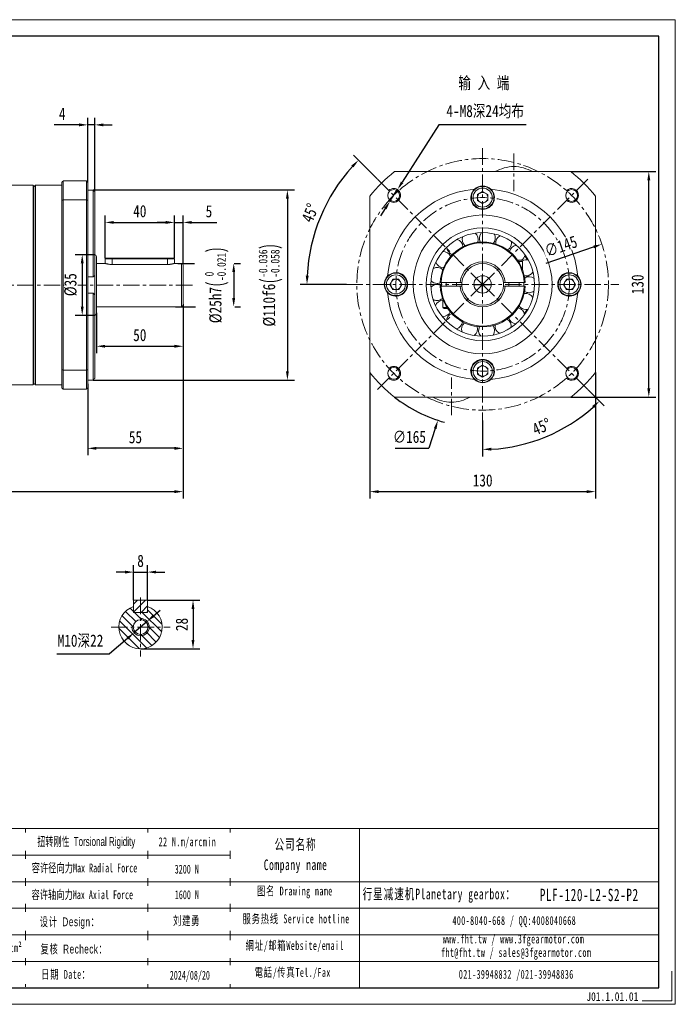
# Model space of a CAD drawing. Header units: millimetres. Extents: x 0 to 803, y 0 to 568.
# Tile 3 of 3: x 425 to 803, y 0 to 568. Entities that reach past the tile are written whole.
import ezdxf

# ---------------------------------------------------------------- set-up
doc = ezdxf.new("R2010")
doc.units = ezdxf.units.MM
doc.header["$LTSCALE"] = 1.5
doc.header["$PDSIZE"] = -1
doc.linetypes.add('CENTER', pattern=[10.16, 6.35, -1.27, 1.27, -1.27])
doc.layers.get('0').update_dxf_attribs({"lineweight": 18})
doc.layers.get('Defpoints').update_dxf_attribs({"lineweight": 18})
for name, color, linetype, lineweight in [('1轮廓实线层', 7, 'Continuous', 18), ('3中心线层', 1, 'CENTER', 18), ('5剖面线层', 2, 'Continuous', 18), ('6文字层', 3, 'Continuous', 18), ('7标注层', 4, 'Continuous', 18), ('SLD-0', 7, 'Continuous', 18), ('图框_外框线', 7, 'Continuous', 18)]:
    doc.layers.add(name, color=color, linetype=linetype, lineweight=lineweight)
doc.styles.add('PC_TEXTSTYLE', font='txt', dxfattribs={"width": 0.8})
doc.styles.add('TH_GBDIM', font='txt', dxfattribs={"width": 0.8})
doc.styles.add('标准', font='txt', dxfattribs={"width": 0.667})
doc.styles.add('样式 1', font='txt', dxfattribs={"width": 0.8})
doc.dimstyles.new('TH_GBDIM', dxfattribs={"dimscale": 2, "dimtxt": 3.5, "dimasz": 2.5, "dimexe": 2, "dimexo": 0, "dimgap": 1.5, "dimtad": 1, "dimdec": 1, "dimdsep": 46, "dimtxsty": 'TH_GBDIM', "dimcen": 2.5, "dimdle": 5, "dimclrd": 4, "dimclre": 4, "dimclrt": 3, "dimadec": 0, "dimazin": 2, "dimtfac": 0.714286, "dimtdec": 1, "dimtmove": 0, "dimatfit": 3, "dimfxl": 1, "dimtolj": 1, "dimarcsym": 0})

# ---------------------------------------------------------------- blocks, each defined once
blk = doc.blocks.new('*D65')
at = {"layer": '7标注层', "color": 4, "lineweight": -2}
for p, q in [((501.97, 223.99), (505.75, 227.26)), ((498.19, 220.72), (490.63, 214.18)), ((486.85, 210.9), (476.53, 201.98)), ((446.06, 201.98), (476.53, 201.98))]:
    blk.add_line(p, q, dxfattribs=at)
at = {"layer": '7标注层', "color": 4}
for points in [[(501.43, 224.62), (502.52, 223.36), (498.19, 220.72)], [(487.39, 210.27), (486.3, 211.53), (490.63, 214.18)]]:
    blk.add_solid(points, dxfattribs=at)
at = {"layer": 'Defpoints', "color": 0}
for p in [(498.19, 220.72), (490.63, 214.18)]:
    blk.add_point(p, dxfattribs=at)
at = {"layer": '7标注层', "color": 3, "insert": (459.8, 209.3), "char_height": 7, "attachment_point": 5, "style": 'TH_GBDIM'}
blk.add_mtext('\\A1;{M10深22}{}{}', dxfattribs=at)
blk = doc.blocks.new('*D66')
at = {"layer": '7标注层', "color": 4, "lineweight": -2}
for p, q in [((498.41, 232.95), (528.65, 232.95)), ((524.65, 227.95), (524.65, 209.95)), ((494.41, 204.95), (528.65, 204.95))]:
    blk.add_line(p, q, dxfattribs=at)
at = {"layer": '7标注层', "color": 4}
for points in [[(525.48, 227.95), (523.81, 227.95), (524.65, 232.95)], [(523.81, 209.95), (525.48, 209.95), (524.65, 204.95)]]:
    blk.add_solid(points, dxfattribs=at)
at = {"layer": 'Defpoints', "color": 0}
for p in [(498.41, 232.95), (494.41, 204.95), (524.65, 204.95)]:
    blk.add_point(p, dxfattribs=at)
at = {"layer": '7标注层', "color": 3, "insert": (518.22, 218.95), "char_height": 7, "attachment_point": 5, "rotation": 90, "style": 'TH_GBDIM'}
blk.add_mtext('\\A1;28', dxfattribs=at)
blk = doc.blocks.new('*D67')
at = {"layer": '7标注层', "color": 4, "lineweight": -2}
for p, q in [((490.41, 232.95), (490.41, 253.15)), ((498.41, 232.95), (498.41, 253.15)), ((485.41, 249.15), (480.41, 249.15)), ((490.41, 249.15), (498.41, 249.15)), ((503.41, 249.15), (508.41, 249.15))]:
    blk.add_line(p, q, dxfattribs=at)
at = {"layer": '7标注层', "color": 4}
for points in [[(485.41, 248.32), (485.41, 249.99), (490.41, 249.15)], [(503.41, 249.99), (503.41, 248.32), (498.41, 249.15)]]:
    blk.add_solid(points, dxfattribs=at)
at = {"layer": 'Defpoints', "color": 0}
for p in [(498.41, 249.15), (490.41, 232.95), (498.41, 232.95)]:
    blk.add_point(p, dxfattribs=at)
at = {"layer": '7标注层', "color": 3, "insert": (494.41, 255.58), "char_height": 7, "attachment_point": 5, "style": 'TH_GBDIM'}
blk.add_mtext('\\A1;8', dxfattribs=at)
blk = doc.blocks.new('*D68')
at = {"layer": '7标注层', "color": 4, "lineweight": -2}
for p, q in [((296.47, 350.02), (296.47, 291.54)), ((518.97, 350.02), (518.97, 291.54)), ((301.47, 295.54), (513.97, 295.54))]:
    blk.add_line(p, q, dxfattribs=at)
at = {"layer": '7标注层', "color": 4}
for points in [[(301.47, 296.37), (301.47, 294.7), (296.47, 295.54)], [(513.97, 294.7), (513.97, 296.37), (518.97, 295.54)]]:
    blk.add_solid(points, dxfattribs=at)
at = {"layer": 'Defpoints', "color": 0}
for p in [(296.47, 350.02), (518.97, 350.02), (518.97, 295.54)]:
    blk.add_point(p, dxfattribs=at)
at = {"layer": '7标注层', "color": 3, "insert": (407.72, 301.92), "char_height": 7, "attachment_point": 5, "style": 'TH_GBDIM'}
blk.add_mtext('\\A1;{224}{}{}', dxfattribs=at)
blk = doc.blocks.new('*D73')
at = {"layer": '7标注层', "color": 4, "lineweight": -2}
for p, q in [((468.97, 398.52), (468.97, 375.34)), ((518.97, 397.44), (518.97, 375.34)), ((473.97, 379.34), (513.97, 379.34))]:
    blk.add_line(p, q, dxfattribs=at)
at = {"layer": '7标注层', "color": 4}
for points in [[(473.97, 380.18), (473.97, 378.51), (468.97, 379.34)], [(513.97, 378.51), (513.97, 380.18), (518.97, 379.34)]]:
    blk.add_solid(points, dxfattribs=at)
at = {"layer": 'Defpoints', "color": 0}
for p in [(468.97, 398.52), (518.97, 397.44), (518.97, 379.34)]:
    blk.add_point(p, dxfattribs=at)
at = {"layer": '7标注层', "color": 3, "insert": (493.97, 385.77), "char_height": 7, "attachment_point": 5, "style": 'TH_GBDIM'}
blk.add_mtext('\\A1;50', dxfattribs=at)
blk = doc.blocks.new('*D74')
at = {"layer": '7标注层', "color": 4, "lineweight": -2}
for p, q in [((518.97, 403.52), (518.97, 316.5)), ((463.97, 357.62), (463.97, 316.5)), ((513.97, 320.5), (468.97, 320.5))]:
    blk.add_line(p, q, dxfattribs=at)
at = {"layer": '7标注层', "color": 4}
for points in [[(468.97, 321.33), (468.97, 319.66), (463.97, 320.5)], [(513.97, 319.66), (513.97, 321.33), (518.97, 320.5)]]:
    blk.add_solid(points, dxfattribs=at)
at = {"layer": 'Defpoints', "color": 0}
for p in [(518.97, 403.52), (463.97, 357.62), (463.97, 320.5)]:
    blk.add_point(p, dxfattribs=at)
at = {"layer": '7标注层', "color": 3, "insert": (491.47, 326.88), "char_height": 7, "attachment_point": 5, "style": 'TH_GBDIM'}
blk.add_mtext('\\A1;55', dxfattribs=at)
blk = doc.blocks.new('*D75')
at = {"layer": '7标注层', "color": 4, "lineweight": -2}
for p, q in [((463.97, 473.82), (463.97, 510.97)), ((467.97, 468.54), (467.97, 510.97)), ((458.97, 506.97), (444.53, 506.97)), ((467.97, 506.97), (463.97, 506.97)), ((472.97, 506.97), (477.97, 506.97))]:
    blk.add_line(p, q, dxfattribs=at)
at = {"layer": '7标注层', "color": 4}
for points in [[(458.97, 506.13), (458.97, 507.8), (463.97, 506.97)], [(472.97, 507.8), (472.97, 506.13), (467.97, 506.97)]]:
    blk.add_solid(points, dxfattribs=at)
at = {"layer": 'Defpoints', "color": 0}
for p in [(463.97, 506.97), (463.97, 473.82), (467.97, 468.54)]:
    blk.add_point(p, dxfattribs=at)
at = {"layer": '7标注层', "color": 3, "insert": (449.25, 513.35), "char_height": 7, "attachment_point": 5, "style": 'TH_GBDIM'}
blk.add_mtext('\\A1;4', dxfattribs=at)
blk = doc.blocks.new('*D76')
at = {"layer": '7标注层', "color": 4, "lineweight": -2}
for p, q in [((473.97, 430.12), (473.97, 454.74)), ((513.97, 430.12), (513.97, 454.74)), ((478.97, 450.74), (508.97, 450.74))]:
    blk.add_line(p, q, dxfattribs=at)
at = {"layer": '7标注层', "color": 4}
for points in [[(478.97, 451.57), (478.97, 449.91), (473.97, 450.74)], [(508.97, 449.91), (508.97, 451.57), (513.97, 450.74)]]:
    blk.add_solid(points, dxfattribs=at)
at = {"layer": 'Defpoints', "color": 0}
for p in [(513.97, 450.74), (473.97, 430.12), (513.97, 430.12)]:
    blk.add_point(p, dxfattribs=at)
at = {"layer": '7标注层', "color": 3, "insert": (493.97, 457.16), "char_height": 7, "attachment_point": 5, "style": 'TH_GBDIM'}
blk.add_mtext('\\A1;40', dxfattribs=at)
blk = doc.blocks.new('*D77')
at = {"layer": '7标注层', "color": 4, "lineweight": -2}
for p, q in [((513.97, 430.12), (513.97, 454.74)), ((518.97, 426.52), (518.97, 454.74)), ((508.97, 450.74), (503.97, 450.74)), ((513.97, 450.74), (518.97, 450.74)), ((523.97, 450.74), (538.35, 450.74))]:
    blk.add_line(p, q, dxfattribs=at)
at = {"layer": '7标注层', "color": 4}
for points in [[(508.97, 449.91), (508.97, 451.57), (513.97, 450.74)], [(523.97, 451.57), (523.97, 449.91), (518.97, 450.74)]]:
    blk.add_solid(points, dxfattribs=at)
at = {"layer": 'Defpoints', "color": 0}
for p in [(518.97, 450.74), (513.97, 430.12), (518.97, 426.52)]:
    blk.add_point(p, dxfattribs=at)
at = {"layer": '7标注层', "color": 3, "insert": (533.83, 457.12), "char_height": 7, "attachment_point": 5, "style": 'TH_GBDIM'}
blk.add_mtext('\\A1;5', dxfattribs=at)
blk = doc.blocks.new('*D78')
at = {"layer": '7标注层', "color": 4, "lineweight": -2}
for p, q in [((666.38, 506.97), (645.2, 473.86)), ((716.75, 506.97), (666.38, 506.97)), ((638.19, 462.91), (642.5, 469.65)), ((635.49, 458.7), (632.8, 454.49))]:
    blk.add_line(p, q, dxfattribs=at)
at = {"layer": '7标注层', "color": 4}
for points in [[(644.5, 474.31), (645.9, 473.41), (642.5, 469.65)], [(636.2, 458.25), (634.79, 459.15), (638.19, 462.91)]]:
    blk.add_solid(points, dxfattribs=at)
at = {"layer": 'Defpoints', "color": 0}
for p in [(642.5, 469.65), (638.19, 462.91)]:
    blk.add_point(p, dxfattribs=at)
at = {"layer": '7标注层', "color": 3, "insert": (693.07, 514.58), "char_height": 7, "attachment_point": 5, "style": 'TH_GBDIM'}
blk.add_mtext('\\A1;{4-M8深24均布}{}{}', dxfattribs=at)
blk = doc.blocks.new('*D79')
at = {"layer": '7标注层', "color": 4, "lineweight": -2}
for p, q in [((742.42, 480.02), (791.38, 480.02)), ((787.38, 355.02), (787.38, 475.02)), ((742.42, 350.02), (791.38, 350.02))]:
    blk.add_line(p, q, dxfattribs=at)
at = {"layer": '7标注层', "color": 4}
for points in [[(788.22, 475.02), (786.55, 475.02), (787.38, 480.02)], [(786.55, 355.02), (788.22, 355.02), (787.38, 350.02)]]:
    blk.add_solid(points, dxfattribs=at)
at = {"layer": 'Defpoints', "color": 0}
for p in [(742.42, 480.02), (787.38, 480.02), (742.42, 350.02)]:
    blk.add_point(p, dxfattribs=at)
at = {"layer": '7标注层', "color": 3, "insert": (780.96, 415.02), "char_height": 7, "attachment_point": 5, "rotation": 90, "style": 'TH_GBDIM'}
blk.add_mtext('\\A1;130', dxfattribs=at)
blk = doc.blocks.new('*D80')
at = {"layer": '7标注层', "color": 4, "lineweight": -2}
for p, q in [((686.61, 415.02), (696.61, 415.02)), ((691.61, 410.02), (691.61, 420.02)), ((664.27, 331.9), (660.57, 320.65)), ((641.18, 320.65), (660.57, 320.65))]:
    blk.add_line(p, q, dxfattribs=at)
blk.add_arc((691.61, 415.02), 82.5, 231.9877, 254.5719, dxfattribs=at)
at = {"layer": '7标注层', "color": 4}
blk.add_solid([(665.06, 331.64), (663.48, 332.16), (665.83, 336.65)], dxfattribs=at)
at = {"layer": 'Defpoints', "color": 0}
for p in [(717.39, 493.39), (665.83, 336.65)]:
    blk.add_point(p, dxfattribs=at)
at = {"layer": '7标注层', "color": 3, "insert": (649.38, 327.07), "char_height": 7, "attachment_point": 5, "style": 'TH_GBDIM'}
blk.add_mtext('\\A1;{∅165}{}{}', dxfattribs=at)
blk = doc.blocks.new('*D81')
at = {"layer": '7标注层', "color": 4, "lineweight": -2}
for p, q in [((626.61, 364.21), (626.61, 291.54)), ((756.61, 364.21), (756.61, 291.54)), ((631.61, 295.54), (751.61, 295.54))]:
    blk.add_line(p, q, dxfattribs=at)
at = {"layer": '7标注层', "color": 4}
for points in [[(631.61, 296.37), (631.61, 294.7), (626.61, 295.54)], [(751.61, 294.7), (751.61, 296.37), (756.61, 295.54)]]:
    blk.add_solid(points, dxfattribs=at)
at = {"layer": 'Defpoints', "color": 0}
for p in [(626.61, 364.21), (756.61, 364.21), (756.61, 295.54)]:
    blk.add_point(p, dxfattribs=at)
at = {"layer": '7标注层', "color": 3, "insert": (691.61, 301.96), "char_height": 7, "attachment_point": 5, "style": 'TH_GBDIM'}
blk.add_mtext('\\A1;130', dxfattribs=at)
blk = doc.blocks.new('*D82')
at = {"layer": '7标注层', "color": 4, "lineweight": -2}
for p, q in [((467.17, 469.42), (583.06, 469.42)), ((579.06, 464.42), (579.06, 364.83)), ((467.17, 359.83), (583.06, 359.83))]:
    blk.add_line(p, q, dxfattribs=at)
at = {"layer": '7标注层', "color": 4}
for points in [[(579.89, 464.42), (578.22, 464.42), (579.06, 469.42)], [(578.22, 364.83), (579.89, 364.83), (579.06, 359.83)]]:
    blk.add_solid(points, dxfattribs=at)
at = {"layer": 'Defpoints', "color": 0}
for p in [(467.17, 469.42), (467.17, 359.83), (579.06, 359.83)]:
    blk.add_point(p, dxfattribs=at)
at = {"layer": '7标注层', "color": 3, "insert": (569.33, 414.62), "char_height": 7, "attachment_point": 5, "rotation": 90, "style": 'TH_GBDIM'}
blk.add_mtext('\\A1;{%%c110}{}{f6\\H0.7143x;{\\H2x;\\W0.5;(}\\S-0.036^ -0.058;{\\H2x;\\W0.5;)}}', dxfattribs=at)
blk = doc.blocks.new('*D83')
at = {"color": 4, "lineweight": -2}
for p, q in [((630.81, 475.82), (617.18, 489.45)), ((613.11, 415.02), (586.35, 415.02))]:
    blk.add_line(p, q, dxfattribs=at)
blk.add_arc((691.61, 415.02), 101.26, 137.8295, 177.1705, dxfattribs=at)
at = {"color": 4}
for points in [[(617.17, 482.42), (615.96, 483.57), (620.01, 486.62)], [(589.64, 420.04), (591.31, 419.99), (590.35, 415.02)]]:
    blk.add_solid(points, dxfattribs=at)
at = {"layer": 'Defpoints', "color": 0}
for p in [(630.81, 475.82), (603.92, 465.65), (613.11, 415.02), (691.61, 415.02), (770.11, 415.02)]:
    blk.add_point(p, dxfattribs=at)
at = {"color": 3, "insert": (592.16, 456.21), "char_height": 7, "attachment_point": 5, "rotation": 67.5, "style": 'TH_GBDIM'}
blk.add_mtext('\\A1;45%%d', dxfattribs=at)
blk = doc.blocks.new('*D89')
at = {"color": 4, "lineweight": -2}
for p, q in [((752.42, 354.21), (761.72, 344.91)), ((691.61, 336.52), (691.61, 315.87))]:
    blk.add_line(p, q, dxfattribs=at)
blk.add_arc((691.61, 415.02), 95.15, 273.0113, 311.9887, dxfattribs=at)
at = {"color": 4}
for points in [[(755.84, 343.69), (754.69, 344.9), (758.89, 347.74)], [(696.59, 320.84), (696.63, 319.17), (691.61, 319.87)]]:
    blk.add_solid(points, dxfattribs=at)
at = {"layer": 'Defpoints', "color": 0}
for p in [(691.61, 493.52), (691.61, 415.02), (752.42, 354.21), (691.61, 336.52), (716.24, 323.11)]:
    blk.add_point(p, dxfattribs=at)
at = {"color": 3, "insert": (725.58, 333.01), "char_height": 7, "attachment_point": 5, "rotation": 22.5, "style": 'TH_GBDIM'}
blk.add_mtext('\\A1;45%%d', dxfattribs=at)
blk = doc.blocks.new('*D90')
at = {"layer": '7标注层', "color": 4, "lineweight": -2}
blk.add_line((728.16, 427.33), (755.58, 436.57), dxfattribs=at)
at = {"layer": '7标注层', "color": 4}
blk.add_solid([(755.84, 435.78), (755.31, 437.36), (760.32, 438.17)], dxfattribs=at)
at = {"layer": 'Defpoints', "color": 0}
for p in [(760.32, 438.17), (622.91, 391.87)]:
    blk.add_point(p, dxfattribs=at)
at = {"layer": '7标注层', "color": 3, "insert": (736.73, 436.98), "char_height": 7, "attachment_point": 5, "rotation": 18.6229, "style": 'TH_GBDIM'}
blk.add_mtext('\\A1;∅145', dxfattribs=at)
blk = doc.blocks.new('*D91')
at = {"layer": '7标注层', "color": 4, "lineweight": -2}
for p, q in [((467.97, 432.12), (456.78, 432.12)), ((460.78, 427.12), (460.78, 402.12)), ((467.97, 397.12), (456.78, 397.12))]:
    blk.add_line(p, q, dxfattribs=at)
at = {"layer": '7标注层', "color": 4}
for points in [[(461.62, 427.12), (459.95, 427.12), (460.78, 432.12)], [(459.95, 402.12), (461.62, 402.12), (460.78, 397.12)]]:
    blk.add_solid(points, dxfattribs=at)
at = {"layer": 'Defpoints', "color": 0}
for p in [(467.97, 432.12), (460.78, 397.12), (467.97, 397.12)]:
    blk.add_point(p, dxfattribs=at)
at = {"layer": '7标注层', "color": 3, "insert": (454.11, 414.82), "char_height": 7, "attachment_point": 5, "rotation": 90, "style": 'TH_GBDIM'}
blk.add_mtext('\\A1;{%%c35}{}{}', dxfattribs=at)
blk = doc.blocks.new('*D95')
at = {"layer": '7标注层', "color": 4, "lineweight": -2}
for p, q in [((515.97, 427.12), (525.56, 427.12)), ((548.41, 427.12), (552.11, 427.12)), ((548.11, 422.12), (548.11, 407.12)), ((514.48, 402.12), (525.99, 402.12)), ((548.71, 402.12), (552.11, 402.12))]:
    blk.add_line(p, q, dxfattribs=at)
at = {"layer": '7标注层', "color": 4}
for points in [[(548.94, 422.12), (547.27, 422.12), (548.11, 427.12)], [(547.27, 407.12), (548.94, 407.12), (548.11, 402.12)]]:
    blk.add_solid(points, dxfattribs=at)
at = {"layer": 'Defpoints', "color": 0}
for p in [(515.97, 427.12), (514.48, 402.12), (548.11, 402.12)]:
    blk.add_point(p, dxfattribs=at)
at = {"layer": '7标注层', "color": 3, "insert": (538.38, 414.62), "char_height": 7, "attachment_point": 5, "rotation": 90, "style": 'TH_GBDIM'}
blk.add_mtext('\\A1;{%%c25}{}{h7\\H0.7143x;{\\H2x;\\W0.5;(}\\S 0^ -0.021;{\\H2x;\\W0.5;)}}', dxfattribs=at)

msp = doc.modelspace()

# ---------------------------------------------------------------- hatches: boundary and pattern name
at = {"layer": '5剖面线层'}
h = msp.add_hatch(dxfattribs=at)
h.set_pattern_fill('ANSI31', color=256, style=0)
h.set_pattern_definition([(45, (-12.3697, -16.203), (-2.245064, 2.245064), [])])
h.paths.add_polyline_path([(498.410169, 229.290419), (498.410169, 232.9477), (494.410169, 232.9477), (494.410169, 225.9477), (498.010169, 225.9477), (498.410169, 226.3477)])
h.paths.add_polyline_path([(494.410169, 232.9477), (490.410169, 232.9477), (490.410169, 226.3477), (490.810169, 225.9477), (494.410169, 225.9477)])
h = msp.add_hatch(dxfattribs=at)
h.set_pattern_fill('ANSI31', color=256, angle=90, style=0)
h.set_pattern_definition([(135, (-12.3697, -16.203), (-2.245064, -2.245064), [])])
h.paths.add_polyline_path([(490.410169, 229.290419), (490.410169, 225.9477), (498.410169, 225.9477), (498.410169, 229.290419, -6.0856798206)])
h.paths.add_polyline_path([(498.660169, 217.4477, 1), (490.160169, 217.4477, 1)], flags=16)

# ---------------------------------------------------------------- linework, layer by layer
at = {"color": 7, "linetype": 'Continuous', "lineweight": 15}
for p, q in [((742.417284, 480.017041), (640.805277, 480.017041)), ((432.467265, 357.12395), (432.467265, 472.12395)), ((432.967265, 471.62395), (432.967265, 357.62395)), ((433.767265, 472.12395), (433.767265, 414.62395)), ((448.967265, 463.391255), (448.967265, 473.82395)), ((449.767265, 474.62395), (449.767265, 463.677492)), ((463.167265, 474.62395), (449.767265, 474.62395)), ((463.167265, 463.677492), (463.167265, 474.62395)), ((463.967265, 473.82395), (463.967265, 463.391255)), ((467.167265, 469.418325), (463.967265, 469.418325)), ((467.167265, 419.37542), (467.167265, 469.418325)), ((467.967265, 468.544725), (467.967265, 420.118495)), ((626.611282, 465.823048), (626.611282, 364.211043)), ((688.611281, 466.749096), (691.611281, 468.481147)), ((688.611281, 463.284993), (688.611281, 466.749096)), ((691.611281, 468.481147), (694.61128, 466.749096)), ((694.61128, 466.749096), (694.61128, 463.284993)), ((756.611281, 364.211043), (756.611281, 465.823048)), ((448.967265, 365.856645), (448.967265, 463.391255)), ((449.767265, 463.677492), (449.767265, 365.570408)), ((449.767265, 463.677492), (463.167265, 463.677492)), ((463.167265, 365.570408), (463.167265, 463.677492)), ((463.967265, 463.391255), (463.967265, 365.856645)), ((691.611281, 461.552941), (688.611281, 463.284993)), ((694.61128, 463.284993), (691.611281, 461.552941)), ((468.967265, 431.12395), (468.967265, 414.62395)), ((477.967265, 429.72395), (473.967265, 429.72395)), ((474.367265, 430.12395), (477.967265, 430.12395)), ((477.967265, 430.12395), (509.967265, 430.12395)), ((477.967265, 429.72395), (477.967265, 430.12395)), ((509.967265, 429.72395), (477.967265, 429.72395)), ((477.967265, 429.72395), (477.967265, 426.466669)), ((509.967265, 426.466669), (477.967265, 426.466669)), ((509.967265, 430.12395), (513.567265, 430.12395)), ((509.967265, 430.12395), (509.967265, 429.72395)), ((513.967265, 429.72395), (509.967265, 429.72395)), ((509.967265, 429.72395), (509.967265, 426.466669)), ((517.967265, 414.62395), (517.967265, 427.12395)), ((518.967265, 426.12395), (518.967265, 414.62395)), ((711.717249, 429.017045), (713.86128, 429.017045)), ((714.611282, 428.267044), (712.219228, 428.267044)), ((467.967265, 409.061762), (467.967265, 420.194222)), ((668.941352, 424.64868), (669.084404, 424.649792)), ((433.767265, 414.62395), (433.767265, 357.12395)), ((463.967265, 419.37542), (467.167265, 419.37542)), ((468.967265, 414.62395), (468.967265, 398.12395)), ((517.967265, 402.12395), (517.967265, 414.62395)), ((518.967265, 414.62395), (518.967265, 403.12395)), ((638.14718, 415.017044), (639.879231, 418.017045)), ((639.879231, 412.017044), (638.14718, 415.017044)), ((639.879231, 418.017045), (643.343332, 418.017045)), ((643.343332, 418.017045), (645.075383, 415.017044)), ((645.075383, 415.017044), (643.343332, 412.017044)), ((678.6498, 416.017045), (667.632123, 416.017045)), ((715.590437, 416.017045), (704.572764, 416.017045)), ((738.147178, 415.017044), (739.879229, 418.017045)), ((739.879229, 412.017044), (738.147178, 415.017044)), ((739.879229, 418.017045), (743.343332, 418.017045)), ((743.343332, 418.017045), (745.075383, 415.017044)), ((745.075383, 415.017044), (743.343332, 412.017044)), ((467.167265, 409.87248), (463.967265, 409.87248)), ((467.167265, 359.829575), (467.167265, 409.87248)), ((467.967265, 409.129405), (467.967265, 360.703175)), ((643.343332, 412.017044), (639.879231, 412.017044)), ((667.632123, 414.017044), (678.6498, 414.017044)), ((704.572764, 414.017044), (715.590437, 414.017044)), ((743.343332, 412.017044), (739.879229, 412.017044)), ((668.611281, 401.767045), (671.003334, 401.767045)), ((671.505312, 401.017045), (669.361281, 401.017045)), ((668.205335, 396.51868), (668.724822, 396.485391)), ((448.967265, 355.42395), (448.967265, 365.856645)), ((449.767265, 365.570408), (449.767265, 354.62395)), ((463.167265, 365.570408), (449.767265, 365.570408)), ((463.167265, 354.62395), (463.167265, 365.570408)), ((463.967265, 365.856645), (463.967265, 355.42395)), ((688.611281, 366.749094), (691.611281, 368.481145)), ((688.611281, 363.284995), (688.611281, 366.749094)), ((691.611281, 361.552944), (688.611281, 363.284995)), ((691.611281, 368.481145), (694.61128, 366.749094)), ((694.61128, 363.284995), (691.611281, 361.552944)), ((694.61128, 366.749094), (694.61128, 363.284995)), ((463.967265, 359.829575), (467.167265, 359.829575)), ((449.767265, 354.62395), (463.167265, 354.62395)), ((640.805277, 350.017046), (742.417284, 350.017046)), ((498.410169, 232.9477), (490.410169, 232.9477)), ((490.410169, 232.9477), (490.410169, 226.3477)), ((498.410169, 226.3477), (498.410169, 232.9477)), ((490.410169, 225.9477), (490.410169, 229.290419)), ((498.410169, 229.290419), (498.410169, 225.9477)), ((490.810169, 225.9477), (490.410169, 226.3477)), ((490.410169, 225.9477), (498.410169, 225.9477)), ((498.010169, 225.9477), (490.810169, 225.9477)), ((498.410169, 226.3477), (498.010169, 225.9477))]:
    msp.add_line(p, q, dxfattribs=at)
at = {"color": 7, "linetype": 'Continuous', "lineweight": 15, "flags": 128}
for points in [[(667.963542, 414.07072), (667.94708, 414.675413), (667.965751, 416.017045)], [(715.256811, 416.017045), (715.267432, 414.311595), (715.256811, 414.017044)], [(715.603725, 419.978155), (715.935291, 419.915443), (716.592912, 419.863339)]]:
    msp.add_lwpolyline(points, dxfattribs=at)
at = {"color": 7, "linetype": 'Continuous', "lineweight": 15}
for centre, radius in [((691.611281, 465.017045), 6.5), ((640.346039, 466.282286), 3.4), ((691.611281, 465.017045), 5.5), ((742.876523, 466.282286), 3.4), ((691.611281, 415.017045), 40), ((691.611281, 415.017045), 32.5), ((691.611281, 415.017045), 29.833333), ((641.611281, 415.017045), 6.5), ((641.611281, 415.017045), 5.5), ((741.611281, 415.017045), 6.5), ((741.611281, 415.017045), 5.5), ((691.611281, 415.017045), 5), ((691.611281, 365.017045), 6.5), ((691.611281, 365.017045), 5.5), ((640.346039, 363.751803), 3.4), ((742.876523, 363.751803), 3.4), ((494.410169, 217.4477), 4.25)]:
    msp.add_circle(centre, radius, dxfattribs=at)
for centre, radius, start, end in [((710.786705, 458.044692), 25, 92.69486663, 118.49075525), ((708.435857, 458.044692), 25, 61.50924475, 87.30513337), ((691.611281, 415.017045), 82.5, 128.01227954, 141.98772046), ((691.611281, 415.017045), 82.5, 38.01227954, 51.98772046), ((691.611281, 465.017045), 6.75, 45.25752059, 134.74247941), ((691.611281, 415.017045), 55, 94.9559811, 175.0440189), ((691.611281, 465.017045), 6.75, 134.74247941, 45.25752059), ((691.611281, 465.017045), 3, 120, 180), ((691.611281, 465.017045), 3, 60, 120), ((691.611281, 465.017045), 3, 0, 60), ((691.611281, 415.017045), 55, 4.9559811, 85.0440189), ((691.611281, 465.017045), 3, 180, 240), ((691.611281, 465.017045), 3, 240, 300), ((691.611281, 465.017045), 3, 300, 0), ((684.48882, 440.801401), 4.625, 341.9048491, 53.65871298), ((694.284168, 441.633171), 4.625, 136.04851496, 207.80237884), ((694.284168, 441.633171), 4.625, 320.72837851, 32.48224239), ((703.718527, 438.870285), 4.625, 114.87204438, 186.62590825), ((691.611281, 415.017045), 24.5, 2.33925307, 177.66074693), ((691.611281, 415.017045), 24, 2.38801546, 177.61198454), ((675.6554, 436.487311), 4.625, 3.08131969, 74.83518357), ((684.48882, 440.801401), 4.625, 157.22498555, 228.97884943), ((703.718527, 438.870285), 4.625, 299.55190792, 11.3057718), ((711.517736, 432.885887), 4.625, 93.69557379, 165.44943767), ((467.967265, 431.12395), 1, 0, 90), ((668.97691, 429.273543), 4.625, 24.25779028, 96.01165415), ((675.6554, 436.487311), 4.625, 178.40145614, 250.15532002), ((711.517736, 432.885887), 4.625, 302.81879304, 350.12930121), ((691.611281, 415.017045), 29.36, 28.54821411, 34.1001903), ((517.967265, 426.12395), 1, 0, 90), ((668.97691, 429.273543), 4.625, 199.57792673, 269.55949632), ((691.611281, 415.017045), 13, 4.41172579, 175.58827421), ((691.611281, 415.017045), 12, 4.78019185, 175.21980815), ((713.861281, 428.267045), 0.75, 0, 90), ((716.628468, 424.488203), 4.625, 72.5191032, 117.00031893), ((641.611281, 415.017045), 6.75, 224.74247941, 135.25752059), ((665.355317, 420.134356), 4.625, 45.43426086, 117.18812474), ((716.628468, 424.488203), 4.625, 269.55949632, 328.95283062), ((741.611281, 415.017045), 6.75, 44.74247941, 315.25752059), ((641.611281, 415.017045), 6.75, 135.25752059, 224.74247941), ((641.611281, 415.017045), 3, 150, 210), ((641.611281, 415.017045), 3, 90, 150), ((641.611281, 415.017045), 3, 30, 90), ((641.611281, 415.017045), 3, 330, 30), ((665.279738, 410.304047), 4.625, 54.52963205, 138.36459533), ((665.355317, 420.134356), 4.625, 220.75439732, 269.55949632), ((665.355317, 420.134356), 4.625, 269.55949632, 295.9672607), ((691.611281, 415.017045), 12, 175.21980815, 184.78019185), ((691.611281, 415.017045), 12, 355.21980815, 4.78019185), ((718.36049, 414.811386), 4.625, 51.34263261, 123.09649649), ((741.611281, 415.017045), 3, 150, 210), ((741.611281, 415.017045), 3, 90, 150), ((741.611281, 415.017045), 3, 30, 90), ((741.611281, 415.017045), 3, 330, 30), ((741.611281, 415.017045), 6.75, 315.25752059, 44.74247941), ((691.611281, 415.017045), 55, 184.9559811, 265.0440189), ((641.611281, 415.017045), 3, 210, 270), ((641.611281, 415.017045), 3, 270, 330), ((691.611281, 415.017045), 24.5, 182.33925307, 357.66074693), ((691.611281, 415.017045), 24, 182.38801546, 357.61198454), ((691.611281, 415.017045), 13, 184.41172579, 355.58827421), ((691.611281, 415.017045), 12, 184.78019185, 355.21980815), ((691.611281, 415.017045), 55, 274.9559811, 355.0440189), ((716.479884, 405.162345), 4.625, 30.16616202, 101.9200259), ((718.36049, 414.811386), 4.625, 236.02249616, 269.55949632), ((718.36049, 414.811386), 4.625, 269.55949632, 307.77636004), ((741.611281, 415.017045), 3, 210, 270), ((741.611281, 415.017045), 3, 270, 330), ((517.967265, 403.12395), 1, 270, 0), ((665.279738, 410.304047), 4.625, 241.93086791, 269.55949632), ((668.76038, 401.110255), 4.625, 91.84739475, 159.54106592), ((665.279738, 410.304047), 4.625, 269.55949632, 313.68473178), ((467.967265, 398.12395), 1, 270, 0), ((669.361281, 401.767045), 0.75, 180, 270), ((668.76038, 401.110255), 4.625, 269.55949632, 334.86120237), ((675.327162, 393.794651), 4.625, 108.96367263, 180.71753651), ((711.240634, 396.844235), 4.625, 8.98969144, 80.74355531), ((716.479884, 405.162345), 4.625, 214.84602557, 269.55949632), ((691.611281, 415.017045), 29.36, 325.01880235, 330.57077853), ((716.479884, 405.162345), 4.625, 269.55949632, 286.59988945), ((675.327162, 393.794651), 4.625, 284.28380908, 356.03767296), ((684.093205, 389.34525), 4.625, 130.14014322, 201.89400709), ((703.350332, 390.980464), 4.625, 347.81322085, 59.56708472), ((711.240634, 396.844235), 4.625, 193.66955498, 265.42341886), ((684.093205, 389.34525), 4.625, 305.46027967, 17.21414355), ((693.874606, 388.362967), 4.625, 151.31661381, 223.07047768), ((693.874606, 388.362967), 4.625, 326.63675026, 38.39061414), ((703.350332, 390.980464), 4.625, 172.49308439, 244.24694827), ((691.611281, 365.017045), 6.75, 314.74247941, 225.25752059), ((691.611281, 415.017045), 82.5, 218.01227954, 231.98772046), ((691.611281, 365.017045), 3, 120, 180), ((691.611281, 365.017045), 3, 180, 240), ((691.611281, 365.017045), 3, 60, 120), ((691.611281, 365.017045), 3, 0, 60), ((691.611281, 365.017045), 3, 300, 0), ((691.611281, 415.017045), 82.5, 308.01227954, 321.98772046), ((691.611281, 365.017045), 6.75, 225.25752059, 314.74247941), ((691.611281, 365.017045), 3, 240, 300), ((674.786705, 371.989397), 25, 241.50924475, 267.30513337), ((672.435857, 371.989397), 25, 272.69486663, 298.49075525), ((494.410169, 217.4477), 12.5, 108.66292488, 71.33707512)]:
    msp.add_arc(centre, radius, start, end, dxfattribs=at)
at = {"color": 4}
for centre, radius, start, end in [((640.346039, 466.282286), 4, 226.58077377, 135), ((742.876523, 466.282286), 4, 222.7425974, 136.58077377), ((640.346039, 363.751803), 4, 225, 133.41922623), ((742.876523, 363.751803), 4, 223.41922623, 135), ((494.410169, 217.4477), 5, 180, 90)]:
    msp.add_arc(centre, radius, start, end, dxfattribs=at)
at = {"color": 7, "linetype": 'Continuous', "lineweight": 15}
for points in [[(432.467265, 472.12395), (363.967265, 472.12395)], [(432.967265, 471.62395), (432.467265, 472.12395)], [(433.767265, 472.12395), (432.967265, 471.32395)], [(448.967265, 472.12395), (433.767265, 472.12395)], [(448.967265, 473.82395), (449.767265, 474.62395)], [(463.167265, 474.62395), (463.967265, 473.82395)], [(448.967265, 463.391255), (449.767265, 463.677492)], [(463.167265, 463.677492), (463.967265, 463.391255)], [(473.967265, 427.12395), (468.967265, 427.12395)], [(474.367265, 430.12395), (473.967265, 429.72395)], [(473.967265, 429.72395), (473.967265, 427.12395)], [(513.967265, 429.72395), (513.567265, 430.12395)], [(513.967265, 427.12395), (513.967265, 429.72395)], [(517.967265, 427.12395), (513.967265, 427.12395)], [(714.611282, 423.458016), (714.611282, 428.267044)], [(467.967265, 420.118495), (467.167265, 419.37542)], [(667.632123, 416.017045), (667.131698, 416.017045)], [(670.611281, 416.017045), (670.611281, 414.017044)], [(676.611281, 414.017044), (676.611281, 416.017045)], [(704.572764, 416.017045), (703.569543, 416.017045)], [(706.61128, 416.017045), (706.61128, 414.017044)], [(712.611281, 414.017044), (712.611281, 416.017045)], [(716.090863, 416.017045), (715.590437, 416.017045)], [(467.167265, 409.87248), (467.967265, 409.129405)], [(667.131698, 414.017044), (667.632123, 414.017044)], [(678.6498, 414.017044), (679.65302, 414.017044)], [(715.590437, 414.017044), (716.090863, 414.017044)], [(668.611281, 406.576073), (668.611281, 401.767045)], [(468.967265, 402.12395), (517.967265, 402.12395)], [(448.967265, 365.856645), (449.767265, 365.570408)], [(463.167265, 365.570408), (463.967265, 365.856645)], [(432.467265, 357.12395), (432.967265, 357.62395)], [(432.967265, 357.92395), (433.767265, 357.12395)], [(363.967265, 357.12395), (432.467265, 357.12395)], [(433.767265, 357.12395), (448.967265, 357.12395)], [(449.767265, 354.62395), (448.967265, 355.42395)], [(463.967265, 355.42395), (463.167265, 354.62395)]]:
    msp.add_open_spline(points, degree=1, dxfattribs=at)
for points, knots in [([(467.167265, 469.418325), (467.294818, 469.278239), (467.550748, 468.997163), (467.828129, 468.695861), (467.967265, 468.544725)], [0, 0, 0, 0, 0.4983927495, 1, 1, 1, 1]), ([(477.967265, 426.466669), (477.752062, 426.470097), (477.315196, 426.477057), (476.682174, 426.531309), (476.080818, 426.611382), (475.530915, 426.711088), (475.037092, 426.82108), (474.620107, 426.928835), (474.288823, 427.023879), (474.073385, 427.090076), (473.968635, 427.123507), (473.978443, 427.120378), (473.981594, 427.119372)], [0, 0, 0, 0, 0.10206769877, 0.20719969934, 0.30923963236, 0.41406406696, 0.51944016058, 0.62772627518, 0.73543611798, 0.8464691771, 0.95065977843, 1, 1, 1, 1]), ([(513.952935, 427.119372), (513.955284, 427.12012), (513.961698, 427.122162), (513.854118, 427.087892), (513.648183, 427.024736), (513.339327, 426.935852), (512.941521, 426.83193), (512.453082, 426.721082), (511.889193, 426.616635), (511.259432, 426.531518), (510.612159, 426.47654), (510.172926, 426.469817), (509.967265, 426.466669)], [0, 0, 0, 0, 0.05810356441, 0.15865687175, 0.26206339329, 0.36398323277, 0.46862250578, 0.57492485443, 0.68422839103, 0.79164491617, 0.90244250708, 1, 1, 1, 1]), ([(679.65302, 416.017045), (679.391018, 416.017045), (679.056584, 416.017045), (678.722217, 416.017045), (678.6498, 416.017045)], [0, 0, 0, 0, 0.7834200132, 1, 1, 1, 1]), ([(703.569543, 414.017044), (703.831546, 414.017044), (704.165979, 414.017044), (704.500347, 414.017044), (704.572764, 414.017044)], [0, 0, 0, 0, 0.7834197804, 1, 1, 1, 1]), ([(467.967265, 360.703175), (467.82899, 360.552977), (467.551593, 360.251659), (467.295635, 359.970557), (467.167265, 359.829575)], [0, 0, 0, 0, 0.49846984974, 1, 1, 1, 1])]:
    msp.add_open_spline(points, degree=3, knots=knots, dxfattribs=at)
at = {"layer": '3中心线层'}
for p, q in [((691.611281, 493.517045), (691.611281, 336.517045)), ((709.611281, 490.453632), (709.611281, 468.736942)), ((691.611281, 415.017045), (630.805477, 475.822848)), ((691.611281, 415.017045), (752.417085, 475.822848)), ((524.32925, 414.62395), (290.095287, 414.62395)), ((613.111281, 415.017045), (770.111281, 415.017045)), ((691.611281, 415.017045), (630.805477, 354.211241)), ((691.611281, 415.017045), (752.417085, 354.211241)), ((673.611281, 339.580457), (673.611281, 361.297147)), ((494.410169, 234.4477), (494.410169, 200.4477)), ((477.410169, 217.4477), (511.410169, 217.4477))]:
    msp.add_line(p, q, dxfattribs=at)
for radius in [72.5, 50]:
    msp.add_circle((691.611281, 415.017045), radius, dxfattribs=at)
at = {"layer": '图框_外框线'}
for p, q in [((70.902738, 101.288302), (793.103853, 101.288302)), ((546.004527, 101.288302), (546.004527, 9.555468)), ((620.573565, 101.288302), (620.573565, 9.555468)), ((140.112665, 85.982643), (546.004527, 85.982643)), ((70.902738, 70.676984), (793.103853, 70.676984)), ((140.112665, 55.371325), (793.103853, 55.371325))]:
    msp.add_line(p, q, dxfattribs=at)
at = {"layer": '图框_外框线', "color": 3}
msp.add_lwpolyline([(0, 0), (802.659321, 0), (802.659321, 567.594806), (0, 567.594806)], close=True, dxfattribs=at)
at = {"layer": '图框_外框线', "color": 3, "lineweight": 25}
msp.add_lwpolyline([(47.777341, 9.555468), (793.103853, 9.555468), (793.103853, 558.039337), (47.777341, 558.039337)], close=True, dxfattribs=at)
at = {"layer": '图框_外框线', "color": 3}
msp.add_lwpolyline([(800.748227, 19.110936), (800.748227, 1.911094), (783.548385, 1.911094)], dxfattribs=at)

# ---------------------------------------------------------------- texts
at = {"color": 3, "insert": (677.551941, 534.650219), "char_height": 7, "width": 59.73808191, "attachment_point": 1, "style": 'PC_TEXTSTYLE'}
msp.add_mtext('输 入 端', dxfattribs=at)
at = {"layer": '6文字层', "insert": (751.402869, 6.983385), "char_height": 5, "width": 43.30442304, "attachment_point": 1, "style": '样式 1'}
msp.add_mtext('J01.1.01.0{\\f宋体|b0|i0|c0|p2;1}', dxfattribs=at)
at = {"layer": 'SLD-0', "color": 1, "attachment_point": 2, "line_spacing_factor": 1.15057, "style": '标准'}
for s, insert, char_height, width in [('\\T1.1;公司名称\\PCompany name', (583.761989, 95.245923), 6.12226368, 79.26419909), ('\\T1.1;图名 Drawing name', (583.343504, 67.855602), 5.1018864, 65.24641469), ('\\T1.1;  行星减速机Planetary gearbox：', (663.549776, 66.66627), 6.12226368, 96.2887595), ('\\T1.1;\\pxt5;PLF-120-L2-S2-P2', (753.037923, 66.623661), 7.14264095, 89.83547707), ('\\T1.1;服务热线 Service hotline', (584.066986, 51.812825), 5.1018864, 72.69077401), ('\\T1.1;400-8040-668 / QQ:4008040668', (709.830417, 50.837972), 5.1018864, 148.5435104), ('\\T1.1;www.fht.tw / www.3fgearmotor.com ', (709.359996, 40.21143), 5.1018864, 148.71072931), ('\\T1.1;網址/邮箱Website/email', (583.272575, 36.441639), 5.1018864, 75.6642538), ('\\T1.1;\\pxt12;fht@fht.tw / sales@3fgearmotor.com ', (710.914846, 32.442607), 5.1018864, 148.71072931), ('\\T1.1;電話/传真Tel./Fax', (582.129524, 20.950611), 5.1018864, 76.57427301), ('\\T1.1;021-39948832 /021-39948836 ', (710.968194, 19.835122), 5.1018864, 113.55189139)]:
    msp.add_mtext(s, dxfattribs=dict(at, insert=insert, char_height=char_height, width=width))

# ---------------------------------------------------------------- dimensions: what is measured, and where the dimension line sits
for base, line1, line2, picture, middle in [((603.919579, 465.645872), ((613.111281, 415.017045), (770.111281, 415.017045)), ((691.611281, 415.017045), (630.805477, 475.822848)), '*D83', (592.164577, 456.209218)), ((716.236824, 323.113268), ((691.611281, 415.017045), (752.417085, 354.211241)), ((691.611281, 493.517045), (691.611281, 336.517045)), '*D89', (725.579452, 333.010625))]:
    dim = msp.add_angular_dim_2l(base=base, line1=line1, line2=line2, dimstyle='TH_GBDIM')
    dim.commit()
    dim.dimension.update_dxf_attribs({"geometry": picture, "text_midpoint": middle})
at = {"layer": '7标注层'}
dim = msp.add_linear_dim(base=(463.967265, 506.965802), p1=(467.967265, 468.544725), p2=(463.967265, 473.82395), dimstyle='TH_GBDIM', override={"dimexo": 0, "dimgap": 1.5, "dimtad": 1, "dimjust": 0, "dimdec": 5, "dimlfac": 1, "dimse1": 0, "dimse2": 0, "dimsd1": 0, "dimsd2": 0}, dxfattribs=at)
dim.commit()
dim.dimension.update_dxf_attribs({"geometry": '*D75', "text_midpoint": (449.246594, 513.348484)})
dim = msp.add_diameter_dim_2p(p1=(638.189789, 462.913224), p2=(642.50229, 469.651349), text='{4-M8深24均布}{}{}', dimstyle='TH_GBDIM', override={"dimgap": 1.5, "dimtad": 1, "dimtih": 0, "dimtoh": 1, "dimdec": 0, "dimlfac": 1, "dimse1": 0, "dimse2": 0, "dimsd1": 0, "dimsd2": 0, "dimtix": 0, "dimtofl": 1, "dimatfit": 3}, dxfattribs=at)
dim.commit()
dim.dimension.update_dxf_attribs({"geometry": '*D78', "text_midpoint": (693.066786, 506.965806), "dimtype": 163})
for p1, p2, text, override, picture, middle in [((717.387661, 493.386862), (665.834901, 336.647227), '{<>}{}{}', {"dimgap": 1.5, "dimtad": 1, "dimtih": 1, "dimtoh": 1, "dimdec": 5, "dimlfac": 1, "dimse1": 0, "dimse2": 0, "dimsd1": 0, "dimsd2": 0, "dimtix": 0, "dimtofl": 0, "dimatfit": 3}, '*D80', (649.37563, 327.068677)), ((498.19103, 220.719563), (490.629307, 214.175837), '{M10深22}{}{}', {"dimgap": 1.5, "dimtad": 1, "dimtih": 0, "dimtoh": 1, "dimdec": 0, "dimlfac": 1, "dimse1": 0, "dimse2": 0, "dimsd1": 0, "dimsd2": 0, "dimtix": 0, "dimtofl": 1, "dimatfit": 3}, '*D65', (459.79832, 209.297952))]:
    dim = msp.add_diameter_dim_2p(p1=p1, p2=p2, text=text, dimstyle='TH_GBDIM', override=override, dxfattribs=at)
    dim.commit()
    dim.dimension.update_dxf_attribs({"geometry": picture, "text_midpoint": middle})
dim = msp.add_linear_dim(base=(787.381677, 480.017045), p1=(742.417285, 350.017045), p2=(742.417285, 480.017045), angle=90, dimstyle='TH_GBDIM', override={"dimexo": 0, "dimgap": 1.5, "dimtad": 1, "dimjust": 0, "dimdec": 5, "dimlfac": 1, "dimse1": 0, "dimse2": 0, "dimsd1": 0, "dimsd2": 0}, dxfattribs=at)
dim.commit()
dim.dimension.update_dxf_attribs({"geometry": '*D79', "text_midpoint": (787.381677, 415.017045), "dimtype": 160})
for base, p1, p2, text, picture, middle in [((579.057543, 359.829575), (467.167265, 469.418325), (467.167265, 359.829575), '{%%c110}{}{f6\\H0.7143x;{\\H2x;\\W0.5;(}\\S-0.036^ -0.058;{\\H2x;\\W0.5;)}}', '*D82', (579.057543, 414.62395)), ((548.106833, 402.12395), (515.967265, 427.12395), (514.482712, 402.12395), '{%%c<>}{}{h7\\H0.7143x;{\\H2x;\\W0.5;(}\\S 0^ -0.021;{\\H2x;\\W0.5;)}}', '*D95', (548.106833, 414.62395))]:
    dim = msp.add_linear_dim(base=base, p1=p1, p2=p2, angle=90, text=text, dimstyle='TH_GBDIM', dxfattribs=at)
    dim.commit()
    dim.dimension.update_dxf_attribs({"geometry": picture, "text_midpoint": middle, "dimtype": 160})
for base, p1, p2, picture, middle in [((513.96727, 450.740997), (473.967267, 430.117042), (513.96727, 430.117042), '*D76', (493.967268, 450.740997)), ((518.9672648, 450.7409974), (513.9672696, 430.1170422), (518.9672648, 426.5170408), '*D77', (533.8339315, 450.7409974)), ((463.967269, 320.498296), (518.967267, 403.517041), (463.967269, 357.623949), '*D74', (491.467268, 320.498296)), ((518.967267, 379.343505), (468.967268, 398.517041), (518.967267, 397.440491), '*D73', (493.967268, 379.343505)), ((756.61128, 295.537637), (626.611281, 364.211041), (756.61128, 364.21104), '*D81', (691.61128, 295.537637)), ((498.410169, 249.153414), (490.410169, 232.9477), (498.410169, 232.9477), '*D67', (494.410169, 249.153414))]:
    dim = msp.add_linear_dim(base=base, p1=p1, p2=p2, dimstyle='TH_GBDIM', override={"dimexo": 0, "dimgap": 1.5, "dimtad": 1, "dimjust": 0, "dimdec": 5, "dimlfac": 1, "dimse1": 0, "dimse2": 0, "dimsd1": 0, "dimsd2": 0}, dxfattribs=at)
    dim.commit()
    dim.dimension.update_dxf_attribs({"geometry": picture, "text_midpoint": middle, "dimtype": 160})
dim = msp.add_linear_dim(base=(518.967267, 295.537638), p1=(296.467265, 350.017046), p2=(518.967267, 350.017046), text='{224}{}{}', dimstyle='TH_GBDIM', override={"dimexo": 0, "dimgap": 1.5, "dimtad": 1, "dimjust": 0, "dimdec": 5, "dimlfac": 1, "dimse1": 0, "dimse2": 0, "dimsd1": 0, "dimsd2": 0}, dxfattribs=at)
dim.commit()
dim.dimension.update_dxf_attribs({"geometry": '*D68', "text_midpoint": (407.717266, 301.92032)})
dim = msp.add_linear_dim(base=(524.64609, 204.9477), p1=(498.410169, 232.9477), p2=(494.410169, 204.9477), angle=90, dimstyle='TH_GBDIM', override={"dimexo": 0, "dimgap": 1.5, "dimtad": 1, "dimjust": 0, "dimdec": 5, "dimlfac": 1, "dimse1": 0, "dimse2": 0, "dimsd1": 0, "dimsd2": 0}, dxfattribs=at)
dim.commit()
dim.dimension.update_dxf_attribs({"geometry": '*D66', "text_midpoint": (518.224302, 218.9477)})

# ---------------------------------------------------------------- next in the draw order: texts
at = {"layer": 'SLD-0', "color": 1, "insert": (407.212601, 35.169419), "char_height": 5.1018864, "width": 184.92901312, "attachment_point": 2, "line_spacing_factor": 1.15057, "style": '标准', "bg_fill": 2}
msp.add_mtext('{\\T1.1;\\f宋体|b0|i0|c0|p2;2.57-2.58\\f宋体|b0|i0|c134|p2;kg.cm²}', dxfattribs=at)

# ---------------------------------------------------------------- next in the draw order: wipeouts: each hides what was drawn before it
for points in [[(728.339168, 430.137343), (725.848331, 437.528941), (745.053853, 444.000859), (747.54469, 436.609261)], [(458.18446, 406.953828), (450.38446, 406.953828), (450.38446, 422.687161), (458.18446, 422.687161)]]:
    msp.add_wipeout(points).dxf.layer = '1轮廓实线层'

# ---------------------------------------------------------------- next in the draw order: linework, layer by layer
at = {"layer": '图框_外框线'}
for p, q in [((428.124302, 101.288302), (428.124302, 10.064299)), ((498.5786, 101.288302), (498.5786, 9.555468)), ((140.112665, 40.065665), (793.103853, 40.065665)), ((140.112665, 24.760006), (793.103853, 24.760006))]:
    msp.add_line(p, q, dxfattribs=at)

# ---------------------------------------------------------------- next in the draw order: dimensions: what is measured, and where the dimension line sits
at = {"layer": '7标注层'}
dim = msp.add_diameter_dim_2p(p1=(622.907319, 391.865035), p2=(760.315243, 438.169054), dimstyle='TH_GBDIM', override={"dimgap": 1.5, "dimtad": 1, "dimtih": 0, "dimtoh": 0, "dimdec": 1, "dimlfac": 1, "dimse1": 0, "dimse2": 0, "dimsd1": 0, "dimsd2": 0, "dimtix": 0}, dxfattribs=at)
dim.commit()
dim.dimension.update_dxf_attribs({"geometry": '*D90', "text_midpoint": (738.772208, 430.909435), "dimtype": 163})
dim = msp.add_linear_dim(base=(460.78446, 397.123947), p1=(467.967265, 432.123947), p2=(467.967265, 397.123947), angle=90, text='{%%c<>}{}{}', dimstyle='TH_GBDIM', override={"dimexo": 0, "dimgap": 1.5, "dimtad": 1, "dimjust": 0, "dimdec": 5, "dimlfac": 1, "dimse1": 0, "dimse2": 0, "dimsd1": 0, "dimsd2": 0}, dxfattribs=at)
dim.commit()
dim.dimension.update_dxf_attribs({"geometry": '*D91', "text_midpoint": (460.78446, 414.820495), "dimtype": 160})

# ---------------------------------------------------------------- next in the draw order: texts
at = {"layer": 'SLD-0', "color": 1, "char_height": 5.1018864, "width": 184.92901312, "attachment_point": 2, "style": '标准', "bg_fill": 2}
for s, insert in [('{\\T1.1;22 N.m/arcmin}', (521.409464, 96.261318)), ('{\\f宋体|b0|i0|c134|p2;容许径向力Max Radial Force}', (462.086125, 81.155193)), ('{\\f宋体|b0|i0|c134|p2;容许轴向力Max Axial Force}', (460.815801, 65.721884)), ('{\\fSimSun|b0|i0|c134|p2;\\T1.1;设计 \\fArial|b0|i0|c0|p34;Design\\fSimSun|b0|i0|c134|p2;：}', (453.553288, 50.116599)), ('{\\fSimSun|b0|i0|c134|p2;\\T1.1;复核 \\fArial|b0|i0|c0|p34;Recheck\\fSimSun|b0|i0|c134|p2;：}', (456.035959, 34.386711)), ('{\\T1.1;日期 Date：}', (451.394206, 19.820691))]:
    msp.add_mtext(s, dxfattribs=dict(at, insert=insert))

# ---------------------------------------------------------------- next in the draw order: texts
for s, insert in [('{\\f宋体|b0|i0|c134|p2;\\W0.65;扭转刚性 \\fArial|b0|i0|c0|p34;Torsional Rigidity}', (463.150337, 96.368294)), ('{\\fSimSun|b1|i0|c134|p2;32\\fSimSun|b1|i0|c0|p2;0\\fSimSun|b1|i0|c134|p2;0 N}', (521.051812, 80.477607)), ('{\\fSimSun|b1|i0|c134|p2;16\\fSimSun|b1|i0|c0|p2;0\\fSimSun|b1|i0|c134|p2;0 N}', (521.113409, 65.720101)), ('{\\fSimSun|b0|i0|c134|p2;\\T1.1;刘建勇 }', (520.97066, 50.717023)), ('2024/08/20', (522.833077, 19.298933))]:
    msp.add_mtext(s, dxfattribs=dict(at, insert=insert))

doc.saveas('drawing.dxf')
